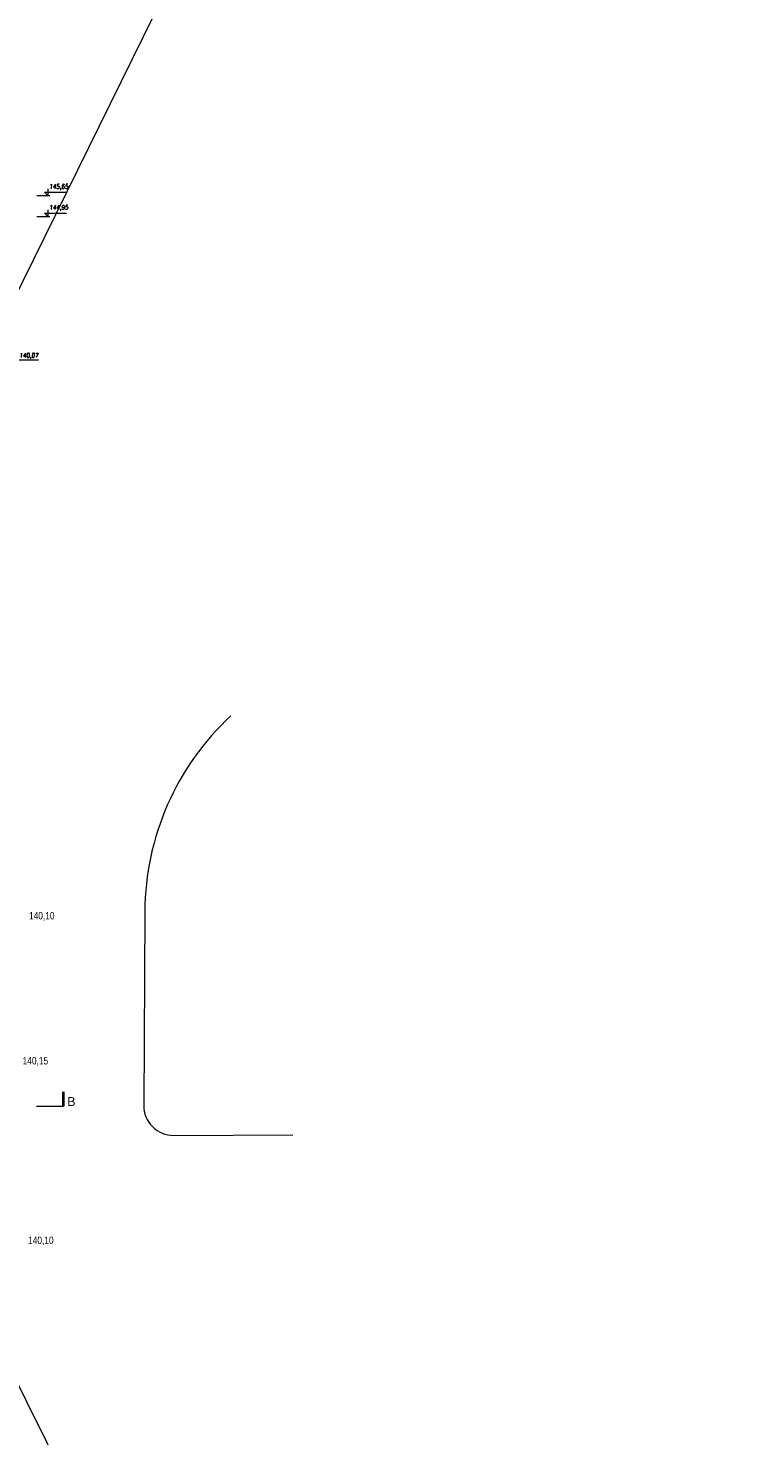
# Model space of a CAD drawing. Extents: x 64716 to 7565828, y -160732 to 5881792.
# Tile 62 of 160: x 122312 to 146691, y -37930 to 9250. Entities that reach past the tile are written whole.
import ezdxf

# ---------------------------------------------------------------- set-up
doc = ezdxf.new("R2010")
doc.units = 0
doc.header["$MEASUREMENT"] = 0
doc.linetypes.add('GLOBAL-DASH-DOT-1', pattern=[18.5, 12, -3, 0.5, -3])
for name, color, linetype, lineweight in [('_A_LINIA KROJENIA', 51, 'GLOBAL-DASH-DOT-1', 18), ('_A_LINIA KROJENIA TEKST', 41, 'GLOBAL-DASH-DOT-1', 25), ('linii', 7, 'Continuous', 15), ('LINII OPIS', 7, 'Continuous', 9), ('zz-drogi', 7, 'Continuous', 30)]:
    doc.layers.add(name, color=color, linetype=linetype, lineweight=lineweight)
doc.layers.add('tlo', color=7, linetype='Continuous', lineweight=9, true_color=0xb2b2b2)
doc.layers.add('xxOś 2_rysunek_Widok ogólny_Dimension_', color=7, linetype='Continuous')
doc.layers.add('zz-odwodnienie', color=7, linetype='Continuous', true_color=0x334f61)
doc.styles.add('ARIAL', font='arial.ttf')
doc.styles.add('RBCS_dim1', font='simplex.shx', dxfattribs={"width": 0.9, "oblique": 5, "height": 3})

# ---------------------------------------------------------------- blocks, each defined once
blk = doc.blocks.new('DFGDFDGDFG')
at = {"layer": 'zz-drogi', "color": 0, "lineweight": -2}
for p, q in [((260925, -118948), (255610, -122693)), ((255374, -124094), (257702, -127336))]:
    blk.add_line(p, q, dxfattribs=at)
for centre, radius, start, end in [((266110, -126304), 9000, 78.2911, 125.1735), ((256186, -123511), 1000, 125.1782, 215.68)]:
    blk.add_arc(centre, radius, start, end, dxfattribs=at)
blk = doc.blocks.new('GFGDGDFG')
at = {"layer": '_A_LINIA KROJENIA', "color": 1, "linetype": 'Continuous'}
for p, q in [((36585, -20537), (36585, -19637)), ((23169, -26885), (22269, -26885)), ((54020, -26885), (54920, -26885)), ((36585, -31974), (36585, -32874))]:
    blk.add_line(p, q, dxfattribs=at)
at = {"layer": '_A_LINIA KROJENIA', "color": 1, "linetype": 'Continuous', "const_width": 93.9}
for points in [[(36585, -19637), (36094, -19637)], [(22269, -26885), (22269, -26395)], [(54920, -26885), (54920, -26395)], [(36585, -32874), (36094, -32874)]]:
    blk.add_lwpolyline(points, dxfattribs=at)
at = {"layer": '_A_LINIA KROJENIA TEKST', "color": 1, "style": 'ARIAL'}
for s, p in [('A', (36347, -19516)), ('B', (21899, -26875)), ('B', (55048, -26875)), ('A', (36347, -33327))]:
    blk.add_text(s, height=300, dxfattribs=at).set_placement(p)
blk = doc.blocks.new('GFFGDFGDGFH')
at = {"layer": 'LINII OPIS'}
for points in [[(122987, 38779, 0), (122987, 38554, 0), (122875, 38667, 0), (122987, 38667, 0)], [(122987, 38779, 0), (122987, 38554, 0), (122875, 38667, 0), (122987, 38667, 0)], [(122616, 38554, 0), (123047, 38554, 0)], [(122616, 38554, 0), (123047, 38554, 0)], [(122941, 38667, 0), (123550, 38667, 0)], [(122941, 38667, 0), (123550, 38667, 0)], [(122987, 38667, 0), (123596, 38667, 0)], [(122987, 38667, 0), (123596, 38667, 0)], [(122616, 37854, 0), (123047, 37854, 0)], [(122987, 38079, 0), (122987, 37854, 0), (122875, 37967, 0), (122987, 37967, 0)], [(122987, 38079, 0), (122987, 37854, 0), (122875, 37967, 0), (122987, 37967, 0)], [(122987, 38079, 0), (122987, 37854, 0), (122875, 37967, 0), (122987, 37967, 0)], [(122987, 38079, 0), (122987, 37854, 0), (122875, 37967, 0), (122987, 37967, 0)], [(122987, 37967, 0), (123609, 37967, 0)], [(122987, 37967, 0), (123609, 37967, 0)], [(122987, 37967, 0), (123609, 37967, 0)], [(122987, 37967, 0), (123609, 37967, 0)]]:
    blk.add_polyline3d(points, dxfattribs=at)
at = {"layer": 'xxOś 2_rysunek_Widok ogólny_Dimension_', "color": 6, "char_height": 150, "attachment_point": 7, "style": 'RBCS_dim1'}
for s, insert in [('145,65', (123030, 38742)), ('144,95', (123030, 38042))]:
    blk.add_mtext(s, dxfattribs=dict(at, insert=insert))

msp = doc.modelspace()

# ---------------------------------------------------------------- linework, layer by layer
at = {"layer": 'linii'}
for points in [[(74114, 60331), (145988, -84647)], [(146691, 50666), (78858, -87108)]]:
    msp.add_lwpolyline(points, dxfattribs=at)
at = {"layer": 'LINII OPIS'}
for q in [(122502.5, -1866, 0), (122661.5, -1866, 0)]:
    msp.add_line((121955, -1866, 0), q, dxfattribs=at)

# ---------------------------------------------------------------- block references
at = {"layer": 'linii'}
for name, p in [('GFFGDFGDGFH', (-11.7, -34917.4, 0)), ('GFGDGDFG', (68570.5, 0))]:
    msp.add_blockref(name, p, dxfattribs=at)
at = {"layer": 'tlo', "rotation": 54.50167559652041}
msp.add_blockref('DFGDFDGDFG', (-122132.8, -163708.5), dxfattribs=at)

# ---------------------------------------------------------------- texts
at = {"layer": 'xxOś 2_rysunek_Widok ogólny_Dimension_', "color": 6, "style": 'RBCS_dim1', "oblique": 5, "width": 0.9}
msp.add_text('140,07', height=150, dxfattribs=at).set_placement((122016.5, -1791, 0))
at = {"layer": 'zz-odwodnienie', "lineweight": 13, "char_height": 250, "width": 876.773, "attachment_point": 1, "style": 'ARIAL'}
for s, insert in [('{\\W0.8;140,10}', (122340.1, -20372.8)), ('{\\W0.8;140,15}', (122127.1, -25232.3)), ('{\\W0.8;140,10}', (122309.6, -31251.6))]:
    msp.add_mtext(s, dxfattribs=dict(at, insert=insert))

doc.saveas('drawing.dxf')
